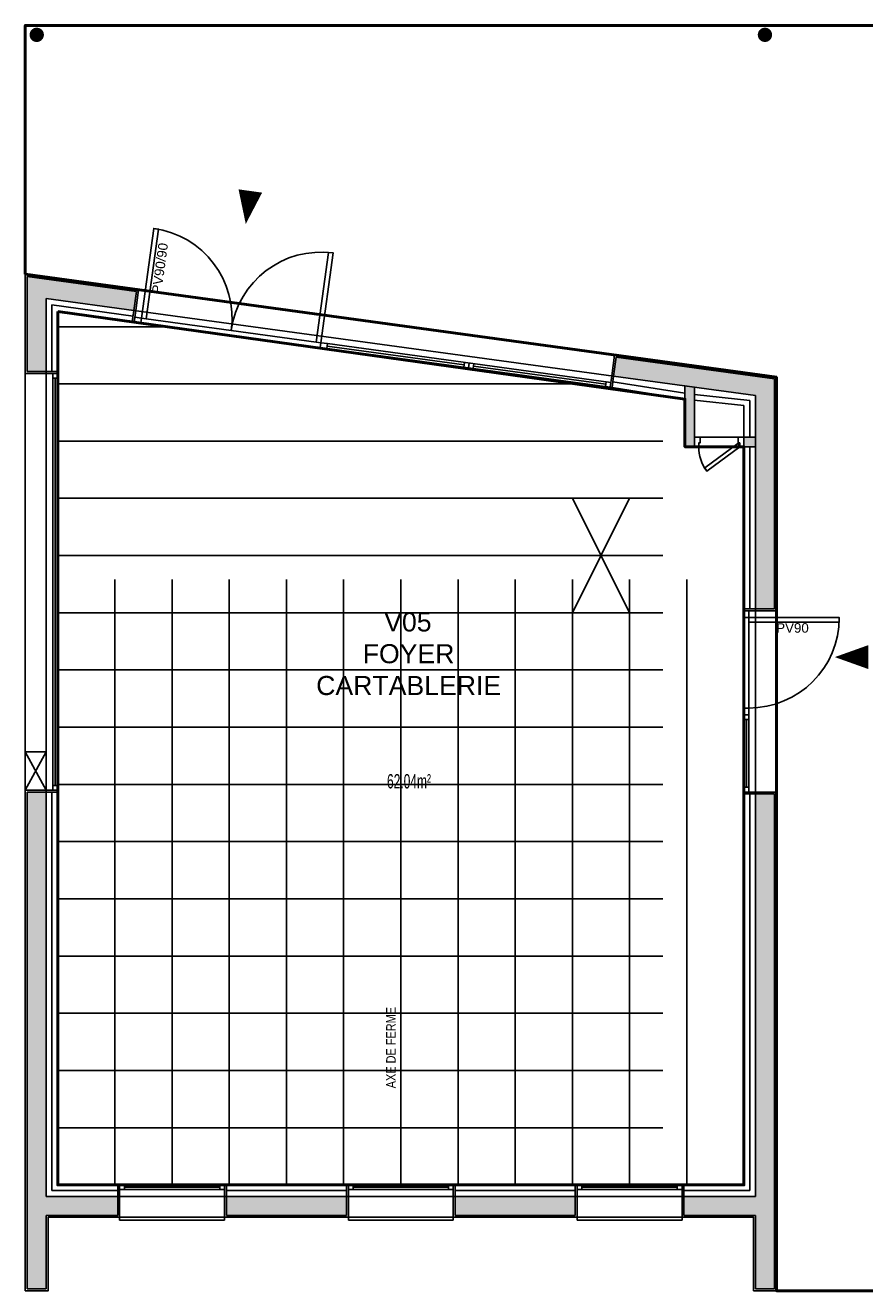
# Model space of a CAD drawing. Header units: millimetres. Extents: x -5134.9 to -5068.1, y -904.9 to -856.8.
# Tile 1 of 14: x -5117.7 to -5108.9, y -904.9 to -891.7. Entities that reach past the tile are written whole.
import ezdxf

# ---------------------------------------------------------------- set-up
doc = ezdxf.new("R2010")
doc.units = ezdxf.units.MM
doc.linetypes.add('CACHE', pattern=[9.525, 6.35, -3.175])
for name, color, linetype in [('D-CLDIST', 3, 'Continuous'), ('D-CLDOUB', 2, 'Continuous'), ('D-ISOLAT', 104, 'Continuous'), ('H-CLOISON', 20, 'Continuous'), ('H-FX PLAF 3', 191, 'Continuous'), ('H-PAROIS', 9, 'Continuous'), ('O-MENUISEXT', 1, 'Continuous'), ('O-MENUISINT', 6, 'Continuous'), ('R-TEXTE2', 1, 'Continuous'), ('S-ELTVUS', 195, 'Continuous'), ('S-MACON', 4, 'Continuous'), ('T-DIVERS', 52, 'Continuous'), ('T-TEXTE SURFACE', 31, 'Continuous'), ('V-ENDUIT', 3, 'Continuous')]:
    doc.layers.add(name, color=color, linetype=linetype)
doc.layers.add('SU-SURHAB', color=21, linetype='Continuous', lineweight=50, plot=False)
doc.layers.add('SU-SURHOB', color=225, linetype='Continuous', plot=False)
doc.styles.add('AAP Fort', font='swiss.ttf')
doc.styles.add('COTATION', font='arial.ttf', dxfattribs={"width": 0.6})
doc.styles.add('TEXTE', font='ARIALN.TTF')
doc.linetypes.add('ISOLATION', pattern='A,0.00254,-2.54,[134,ltypeshp.shx,S=2.54,R=0,X=-2.54,Y=0],-5.08,[134,ltypeshp.shx,S=2.54,R=180,X=2.54,Y=0],-2.54', length=10.16254)

# ---------------------------------------------------------------- blocks, each defined once
blk = doc.blocks.new('Pext_140')
for points in [[(-197, 0), (-192, 0), (-192, 95), (-197, 95)], [(-7, 0), (-12, 0), (-12, 95), (-7, 95)], [(-204, -5), (-197, -5), (-197, 0), (-204, 0)], [(0, -5), (-7, -5), (-7, 0), (0, 0)]]:
    blk.add_lwpolyline(points, close=True)
for centre, start, end in [((-197, 0), 0, 90), ((-7, 0), 90, 180)]:
    blk.add_arc(centre, 95, start, end)
blk = doc.blocks.new('Pext_90')
for points in [[(-7, 0), (-12, 0), (-12, 95), (-7, 95)], [(-102, -5), (-109, -5), (-109, 0), (-102, 0)], [(0, -5), (-7, -5), (-7, 0), (0, 0)]]:
    blk.add_lwpolyline(points, close=True)
blk.add_arc((-7, 0), 95, 90, 180)

msp = doc.modelspace()

# ---------------------------------------------------------------- hatches: boundary and pattern name
at = {"layer": 'H-CLOISON'}
h = msp.add_hatch(color=256, dxfattribs=at)
h.paths.add_polyline_path([(-5110.728, -895.464), (-5110.828, -895.45), (-5110.828, -895.588), (-5110.828, -895.588), (-5110.828, -895.919), (-5110.728, -895.965)])
h.paths.add_polyline_path([(-5110.728, -895.988), (-5110.728, -895.965), (-5110.828, -895.919), (-5110.828, -896.088), (-5110.728, -896.088)])
h.paths.add_polyline_path([(-5110.088, -895.988), (-5110.208, -895.988), (-5110.208, -896.088), (-5110.088, -896.088)])
at = {"layer": 'H-PAROIS', "true_color": 0x002f5f}
for points in [[(-5117.553, -891.776, 1), (-5117.703, -891.761, 1)], [(-5109.913, -891.776, 1), (-5110.063, -891.761, 1)]]:
    msp.add_hatch(color=158, dxfattribs=at).paths.add_polyline_path(points)
h = msp.add_hatch(color=158, dxfattribs=at)
h.dxf.hatch_style = 1
h.paths.add_polyline_path([(-5117.728, -894.303), (-5117.728, -895.3), (-5117.528, -895.3), (-5117.528, -894.532), (-5116.609, -894.658), (-5116.581, -894.46)])
h = msp.add_hatch(color=158, dxfattribs=at)
h.dxf.hatch_style = 1
h.paths.add_polyline_path([(-5111.548, -895.149), (-5111.576, -895.348), (-5110.088, -895.551), (-5110.088, -897.789), (-5109.888, -897.789), (-5109.888, -895.377)])
h = msp.add_hatch(color=158, dxfattribs=at)
h.dxf.hatch_style = 1
h.paths.add_polyline_path([(-5117.528, -899.709), (-5117.728, -899.709), (-5117.728, -904.919), (-5117.528, -904.919), (-5117.528, -904.149), (-5116.778, -904.149), (-5116.778, -903.949), (-5117.528, -903.949)])
h = msp.add_hatch(color=158, dxfattribs=at)
h.dxf.hatch_style = 1
h.paths.add_polyline_path([(-5110.088, -904.149), (-5110.088, -904.919), (-5109.888, -904.919), (-5109.888, -899.729), (-5110.088, -899.729), (-5110.088, -903.949), (-5110.838, -903.949), (-5110.838, -904.149)])
h = msp.add_hatch(color=158, dxfattribs=at)
h.dxf.hatch_style = 1
h.paths.add_polyline_path([(-5114.378, -904.149), (-5114.378, -903.949), (-5115.638, -903.949), (-5115.638, -904.149)])
h = msp.add_hatch(color=158, dxfattribs=at)
h.dxf.hatch_style = 1
h.paths.add_polyline_path([(-5111.978, -904.149), (-5111.978, -903.949), (-5113.238, -903.949), (-5113.238, -904.149)])

# ---------------------------------------------------------------- linework, layer by layer
at = {"layer": 'D-CLDIST'}
for p, q in [((-5110.828, -895.45), (-5110.828, -896.088)), ((-5110.828, -895.45), (-5110.728, -895.464)), ((-5110.728, -895.464), (-5110.728, -895.988)), ((-5110.728, -895.988), (-5110.088, -895.988)), ((-5110.088, -895.988), (-5110.088, -896.088)), ((-5110.088, -896.088), (-5110.828, -896.088))]:
    msp.add_line(p, q, dxfattribs=at)
at = {"layer": 'D-CLDOUB'}
for p, q in [((-5117.408, -894.67), (-5117.408, -895.32)), ((-5116.625, -894.777), (-5117.408, -894.67)), ((-5110.828, -895.588), (-5111.592, -895.466)), ((-5110.208, -896.088), (-5110.208, -897.789)), ((-5117.408, -899.689), (-5117.408, -903.829)), ((-5110.208, -899.729), (-5110.208, -903.829)), ((-5116.758, -903.829), (-5117.408, -903.829)), ((-5114.358, -903.829), (-5115.658, -903.829)), ((-5111.958, -903.829), (-5113.258, -903.829)), ((-5110.208, -903.829), (-5110.858, -903.829))]:
    msp.add_line(p, q, dxfattribs=at)
at = {"layer": 'D-ISOLAT', "color": 32, "linetype": 'ISOLATION', "ltscale": 0.005}
for p, q in [((-5117.468, -894.601), (-5117.468, -895.3)), ((-5116.617, -894.718), (-5117.468, -894.601)), ((-5110.828, -895.527), (-5111.584, -895.407)), ((-5110.148, -895.604), (-5110.728, -895.541)), ((-5110.148, -895.604), (-5110.148, -895.988)), ((-5110.148, -896.088), (-5110.148, -897.789)), ((-5117.468, -899.709), (-5117.468, -903.889)), ((-5110.148, -899.729), (-5110.148, -903.889)), ((-5116.778, -903.889), (-5117.468, -903.889)), ((-5114.378, -903.889), (-5115.638, -903.889)), ((-5111.978, -903.889), (-5113.238, -903.889)), ((-5110.148, -903.889), (-5110.838, -903.889))]:
    msp.add_line(p, q, dxfattribs=at)
at = {"layer": 'H-FX PLAF 3', "linetype": 'CACHE'}
for p, q in [((-5116.808, -903.829), (-5116.808, -894.752)), ((-5117.408, -894.829), (-5116.249, -894.829)), ((-5116.208, -903.829), (-5116.208, -894.834)), ((-5115.608, -903.829), (-5115.608, -894.916)), ((-5115.008, -903.829), (-5115.008, -894.999)), ((-5114.408, -903.829), (-5114.408, -895.081)), ((-5113.808, -903.829), (-5113.808, -895.163)), ((-5113.208, -903.829), (-5113.208, -895.245)), ((-5117.408, -895.429), (-5111.869, -895.429)), ((-5112.608, -903.829), (-5112.608, -895.327)), ((-5112.008, -903.829), (-5112.008, -895.409)), ((-5111.408, -903.829), (-5111.408, -895.492)), ((-5117.408, -896.029), (-5110.828, -896.029)), ((-5110.808, -903.829), (-5110.808, -896.088)), ((-5117.408, -896.629), (-5110.208, -896.629)), ((-5112.008, -896.629), (-5111.408, -897.829)), ((-5111.408, -896.629), (-5112.008, -897.829)), ((-5117.408, -897.229), (-5110.208, -897.229)), ((-5117.408, -897.829), (-5110.208, -897.829)), ((-5117.408, -898.429), (-5110.208, -898.429)), ((-5117.408, -899.029), (-5110.208, -899.029)), ((-5117.408, -899.629), (-5110.208, -899.629)), ((-5117.408, -900.229), (-5110.208, -900.229)), ((-5117.408, -900.829), (-5110.208, -900.829)), ((-5117.408, -901.429), (-5110.208, -901.429)), ((-5117.408, -902.029), (-5110.208, -902.029)), ((-5117.408, -902.629), (-5110.208, -902.629)), ((-5117.408, -903.229), (-5110.208, -903.229))]:
    msp.add_line(p, q, dxfattribs=at)
msp.add_lwpolyline([(-5117.408, -894.67), (-5110.828, -895.588), (-5110.828, -896.088), (-5110.208, -896.088), (-5110.208, -903.829), (-5117.408, -903.829), (-5117.408, -894.67)], dxfattribs=at)
at = {"layer": 'O-MENUISEXT'}
for p, q in [((-5114.581, -895.032), (-5113.144, -895.229)), ((-5114.577, -895.007), (-5111.605, -895.414)), ((-5117.458, -899.689), (-5117.458, -895.32)), ((-5113.141, -895.204), (-5113.147, -895.253)), ((-5113.091, -895.211), (-5113.098, -895.26)), ((-5113.042, -895.217), (-5113.048, -895.267)), ((-5113.045, -895.242), (-5111.658, -895.432)), ((-5117.433, -895.37), (-5117.433, -899.639)), ((-5110.158, -898.899), (-5110.158, -899.709)), ((-5110.183, -898.949), (-5110.183, -899.659)), ((-5115.658, -903.879), (-5116.758, -903.879)), ((-5116.708, -903.854), (-5115.708, -903.854)), ((-5113.258, -903.879), (-5114.358, -903.879)), ((-5114.308, -903.854), (-5113.308, -903.854)), ((-5110.858, -903.879), (-5111.958, -903.879)), ((-5111.908, -903.854), (-5110.908, -903.854))]:
    msp.add_line(p, q, dxfattribs=at)
for points in [[(-5116.625, -894.777), (-5116.609, -894.658), (-5116.589, -894.661), (-5116.605, -894.78)], [(-5111.592, -895.466), (-5116.625, -894.777), (-5116.609, -894.658), (-5111.576, -895.348)], [(-5117.408, -895.3), (-5117.528, -895.3), (-5117.528, -895.32), (-5117.408, -895.32)], [(-5117.408, -899.709), (-5117.528, -899.709), (-5117.528, -895.3), (-5117.408, -895.3)], [(-5117.408, -895.32), (-5117.458, -895.32), (-5117.458, -895.37), (-5117.408, -895.37)], [(-5111.605, -895.414), (-5111.612, -895.464), (-5111.661, -895.457), (-5111.654, -895.407)], [(-5111.612, -895.464), (-5111.595, -895.345), (-5111.576, -895.348), (-5111.592, -895.466)], [(-5110.088, -899.729), (-5110.208, -899.729), (-5110.208, -897.789), (-5110.088, -897.789)], [(-5110.208, -897.789), (-5110.088, -897.789), (-5110.088, -897.809), (-5110.208, -897.809)], [(-5110.158, -898.949), (-5110.208, -898.949), (-5110.208, -898.899), (-5110.158, -898.899)], [(-5117.408, -899.709), (-5117.528, -899.709), (-5117.528, -899.689), (-5117.408, -899.689)], [(-5117.408, -899.689), (-5117.458, -899.689), (-5117.458, -899.639), (-5117.408, -899.639)], [(-5110.158, -899.709), (-5110.208, -899.709), (-5110.208, -899.659), (-5110.158, -899.659)], [(-5110.208, -899.709), (-5110.088, -899.709), (-5110.088, -899.729), (-5110.208, -899.729)], [(-5116.778, -903.829), (-5116.778, -903.949), (-5116.758, -903.949), (-5116.758, -903.829)], [(-5115.638, -903.829), (-5115.638, -903.949), (-5116.778, -903.949), (-5116.778, -903.829)], [(-5116.758, -903.829), (-5116.758, -903.879), (-5116.708, -903.879), (-5116.708, -903.829)], [(-5116.708, -903.829), (-5116.758, -903.829), (-5116.758, -903.879), (-5116.708, -903.879)], [(-5115.658, -903.829), (-5115.658, -903.879), (-5115.708, -903.879), (-5115.708, -903.829)], [(-5115.708, -903.829), (-5115.658, -903.829), (-5115.658, -903.879), (-5115.708, -903.879)], [(-5115.638, -903.829), (-5115.638, -903.949), (-5115.658, -903.949), (-5115.658, -903.829)], [(-5115.638, -903.949), (-5115.638, -903.949), (-5115.638, -903.829), (-5115.638, -903.829)], [(-5114.378, -903.829), (-5114.378, -903.949), (-5114.358, -903.949), (-5114.358, -903.829)], [(-5113.238, -903.829), (-5113.238, -903.949), (-5114.378, -903.949), (-5114.378, -903.829)], [(-5114.358, -903.829), (-5114.358, -903.879), (-5114.308, -903.879), (-5114.308, -903.829)], [(-5114.308, -903.829), (-5114.358, -903.829), (-5114.358, -903.879), (-5114.308, -903.879)], [(-5113.258, -903.829), (-5113.258, -903.879), (-5113.308, -903.879), (-5113.308, -903.829)], [(-5113.308, -903.829), (-5113.258, -903.829), (-5113.258, -903.879), (-5113.308, -903.879)], [(-5113.238, -903.829), (-5113.238, -903.949), (-5113.258, -903.949), (-5113.258, -903.829)], [(-5113.238, -903.949), (-5113.238, -903.949), (-5113.238, -903.829), (-5113.238, -903.829)], [(-5111.978, -903.829), (-5111.978, -903.949), (-5111.958, -903.949), (-5111.958, -903.829)], [(-5110.838, -903.829), (-5110.838, -903.949), (-5111.978, -903.949), (-5111.978, -903.829)], [(-5111.958, -903.829), (-5111.958, -903.879), (-5111.908, -903.879), (-5111.908, -903.829)], [(-5111.908, -903.829), (-5111.958, -903.829), (-5111.958, -903.879), (-5111.908, -903.879)], [(-5110.858, -903.829), (-5110.858, -903.879), (-5110.908, -903.879), (-5110.908, -903.829)], [(-5110.908, -903.829), (-5110.858, -903.829), (-5110.858, -903.879), (-5110.908, -903.879)], [(-5110.838, -903.829), (-5110.838, -903.949), (-5110.858, -903.949), (-5110.858, -903.829)], [(-5110.838, -903.949), (-5110.838, -903.949), (-5110.838, -903.829), (-5110.838, -903.829)]]:
    msp.add_lwpolyline(points, close=True, dxfattribs=at)
at = {"layer": 'O-MENUISINT', "linetype": 'Continuous'}
for points in [[(-5110.668, -895.988), (-5110.728, -895.988), (-5110.728, -896.088), (-5110.683, -896.088), (-5110.683, -896.048), (-5110.668, -896.048)], [(-5110.273, -896.053), (-5110.253, -896.088), (-5110.599, -896.343), (-5110.619, -896.308)]]:
    msp.add_lwpolyline(points, close=True, dxfattribs=at)
msp.add_lwpolyline([(-5110.208, -895.988), (-5110.268, -895.988), (-5110.268, -896.048), (-5110.253, -896.048), (-5110.253, -896.088), (-5110.208, -896.088), (-5110.208, -895.988)], dxfattribs=at)
msp.add_arc((-5110.253, -896.088), 0.43, 180, 216.4338, dxfattribs=at)
at = {"layer": 'R-TEXTE2'}
for points in [[(-5115.435, -893.752, 0, 0.25, 0), (-5115.387, -893.406, 0, 0, 0)], [(-5109.255, -898.294, 0, 0.25, 0), (-5108.905, -898.294, 0, 0, 0)]]:
    msp.add_lwpolyline(points, format="xyseb", dxfattribs=at)
at = {"layer": 'S-ELTVUS'}
for p, q in [((-5116.479, -894.746), (-5114.696, -894.991)), ((-5117.748, -895.32), (-5117.748, -899.689)), ((-5110.208, -895.656), (-5110.73, -895.601)), ((-5110.208, -895.656), (-5110.208, -895.988)), ((-5110.158, -897.929), (-5110.158, -898.829)), ((-5116.758, -904.199), (-5116.758, -904.169)), ((-5115.658, -904.199), (-5116.758, -904.199)), ((-5115.658, -904.199), (-5115.658, -904.169)), ((-5114.358, -904.199), (-5114.358, -904.169)), ((-5113.258, -904.199), (-5114.358, -904.199)), ((-5113.258, -904.199), (-5113.258, -904.169)), ((-5111.958, -904.199), (-5111.958, -904.169)), ((-5111.958, -904.199), (-5110.858, -904.199)), ((-5110.858, -904.199), (-5110.858, -904.169)), ((-5102.518, -904.939), (-5109.868, -904.939))]:
    msp.add_line(p, q, dxfattribs=at)
at = {"layer": 'S-MACON'}
for p, q in [((-5117.728, -894.303), (-5117.728, -895.3)), ((-5116.581, -894.46), (-5117.728, -894.303)), ((-5116.581, -894.46), (-5116.609, -894.658)), ((-5117.528, -894.532), (-5117.528, -895.3)), ((-5116.609, -894.658), (-5117.528, -894.532)), ((-5111.548, -895.149), (-5111.576, -895.348)), ((-5109.888, -895.377), (-5111.548, -895.149)), ((-5117.728, -895.3), (-5117.528, -895.3)), ((-5110.088, -895.551), (-5111.576, -895.348)), ((-5109.888, -895.377), (-5109.888, -897.789)), ((-5110.088, -895.551), (-5110.088, -897.789)), ((-5109.888, -897.789), (-5110.088, -897.789)), ((-5117.728, -899.709), (-5117.728, -904.919)), ((-5117.728, -899.709), (-5117.528, -899.709)), ((-5117.528, -899.709), (-5117.528, -903.949)), ((-5110.088, -899.729), (-5110.088, -903.949)), ((-5109.888, -899.729), (-5110.088, -899.729)), ((-5109.888, -899.729), (-5109.888, -904.919)), ((-5116.778, -903.949), (-5117.528, -903.949)), ((-5116.778, -903.949), (-5116.778, -904.149)), ((-5115.638, -903.949), (-5115.638, -904.149)), ((-5115.638, -903.949), (-5114.378, -903.949)), ((-5114.378, -903.949), (-5114.378, -904.149)), ((-5113.238, -903.949), (-5113.238, -904.149)), ((-5113.238, -903.949), (-5111.978, -903.949)), ((-5111.978, -903.949), (-5111.978, -904.149)), ((-5110.838, -903.949), (-5110.838, -904.149)), ((-5110.838, -903.949), (-5110.088, -903.949)), ((-5117.528, -904.149), (-5117.528, -904.919)), ((-5116.778, -904.149), (-5117.528, -904.149)), ((-5115.638, -904.149), (-5114.378, -904.149)), ((-5113.238, -904.149), (-5111.978, -904.149)), ((-5110.838, -904.149), (-5110.088, -904.149)), ((-5110.088, -904.149), (-5110.088, -904.919)), ((-5117.528, -904.919), (-5117.728, -904.919)), ((-5109.888, -904.919), (-5110.088, -904.919))]:
    msp.add_line(p, q, dxfattribs=at)
at = {"layer": 'SU-SURHAB'}
msp.add_lwpolyline([(-5117.748, -894.28), (-5109.868, -895.359), (-5109.868, -904.939), (-5102.518, -904.939), (-5102.518, -894.029), (-5097.428, -894.029), (-5097.428, -894.029), (-5097.428, -891.989), (-5097.428, -891.949), (-5097.428, -891.669), (-5117.748, -891.669), (-5117.748, -894.28)], dxfattribs=at)
msp.add_lwpolyline([(-5117.408, -894.67), (-5110.828, -895.588), (-5110.828, -896.088), (-5110.208, -896.088), (-5110.208, -903.829), (-5117.408, -903.829)], close=True, dxfattribs=at)
at = {"layer": 'SU-SURHOB'}
msp.add_lwpolyline([(-5117.748, -894.28), (-5109.868, -895.359), (-5109.868, -904.939), (-5110.108, -904.939), (-5110.108, -904.169), (-5117.508, -904.169), (-5117.508, -904.939), (-5117.748, -904.939), (-5117.748, -894.28)], dxfattribs=at)
at = {"layer": 'T-DIVERS', "linetype": 'CACHE'}
for p, q in [((-5117.748, -899.289), (-5117.528, -899.689)), ((-5117.528, -899.289), (-5117.748, -899.689))]:
    msp.add_line(p, q, dxfattribs=at)
msp.add_lwpolyline([(-5117.748, -899.689), (-5117.528, -899.689), (-5117.528, -899.289), (-5117.748, -899.289)], close=True, dxfattribs=at)
at = {"layer": 'V-ENDUIT'}
for p, q in [((-5117.748, -894.28), (-5117.748, -895.32)), ((-5116.559, -894.443), (-5117.748, -894.28)), ((-5116.559, -894.443), (-5116.589, -894.661)), ((-5111.566, -895.127), (-5111.595, -895.345)), ((-5109.868, -895.359), (-5111.566, -895.127)), ((-5117.748, -895.32), (-5117.528, -895.32)), ((-5109.868, -895.359), (-5109.868, -897.809)), ((-5109.868, -897.809), (-5110.088, -897.809)), ((-5117.748, -899.689), (-5117.748, -904.939)), ((-5117.748, -899.689), (-5117.528, -899.689)), ((-5109.868, -899.709), (-5110.088, -899.709)), ((-5109.868, -899.709), (-5109.868, -904.939)), ((-5116.758, -903.949), (-5116.758, -904.169)), ((-5115.658, -903.949), (-5115.658, -904.169)), ((-5114.358, -903.949), (-5114.358, -904.169)), ((-5113.258, -903.949), (-5113.258, -904.169)), ((-5111.958, -903.949), (-5111.958, -904.169)), ((-5110.858, -903.949), (-5110.858, -904.169)), ((-5117.508, -904.169), (-5117.508, -904.939)), ((-5116.758, -904.169), (-5117.508, -904.169)), ((-5115.658, -904.169), (-5114.358, -904.169)), ((-5113.258, -904.169), (-5111.958, -904.169)), ((-5110.858, -904.169), (-5110.108, -904.169)), ((-5110.108, -904.169), (-5110.108, -904.939)), ((-5117.508, -904.939), (-5117.748, -904.939)), ((-5109.868, -904.939), (-5110.108, -904.939))]:
    msp.add_line(p, q, dxfattribs=at)

# ---------------------------------------------------------------- block references
at = {"layer": 'O-MENUISEXT'}
for name, p, xscale, yscale, zscale, rotation in [('Pext_140', (-5114.577, -895.007), 0.01, 0.01, 0.01, 352.1998121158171), ('Pext_90', (-5110.158, -897.809), -0.009999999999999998, 0.009999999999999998, 0.009999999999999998, 270.0000000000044)]:
    msp.add_blockref(name, p, dxfattribs=dict(at, xscale=xscale, yscale=yscale, zscale=zscale, rotation=rotation))

# ---------------------------------------------------------------- texts
at = {"layer": 'O-MENUISEXT', "insert": (-5116.335, -894.217), "char_height": 0.1, "width": 0.9, "attachment_point": 5, "rotation": 82.1998, "style": 'AAP Fort'}
msp.add_mtext('PV90/90', dxfattribs=at)
at = {"layer": 'O-MENUISEXT', "insert": (-5109.699, -897.989), "char_height": 0.1, "width": 0.9, "attachment_point": 5, "style": 'AAP Fort'}
msp.add_mtext('PV90', dxfattribs=at)
at = {"layer": 'R-TEXTE2', "insert": (-5116.91, -898.26), "char_height": 0.2, "width": 6.34, "attachment_point": 4, "style": 'AAP Fort'}
msp.add_mtext('\\pi2.9276;{\\fArial|b0|i0|c0|p34;V05\\P\\pi2.702;FOYER\\P\\pi2.2141;CARTABLERIE}', dxfattribs=at)
at = {"layer": 'R-TEXTE2', "insert": (-5113.962, -902.816), "char_height": 0.1, "attachment_point": 1, "rotation": 90, "style": 'TEXTE'}
msp.add_mtext_dynamic_manual_height_columns('AXE DE FERME', width=152.62685, gutter_width=12.5, heights=[0], dxfattribs=at)
at = {"layer": 'T-TEXTE SURFACE', "insert": (-5113.953, -899.521), "char_height": 0.15, "attachment_point": 1, "style": 'COTATION'}
msp.add_mtext('62.04m²', dxfattribs=at)

doc.saveas('drawing.dxf')
